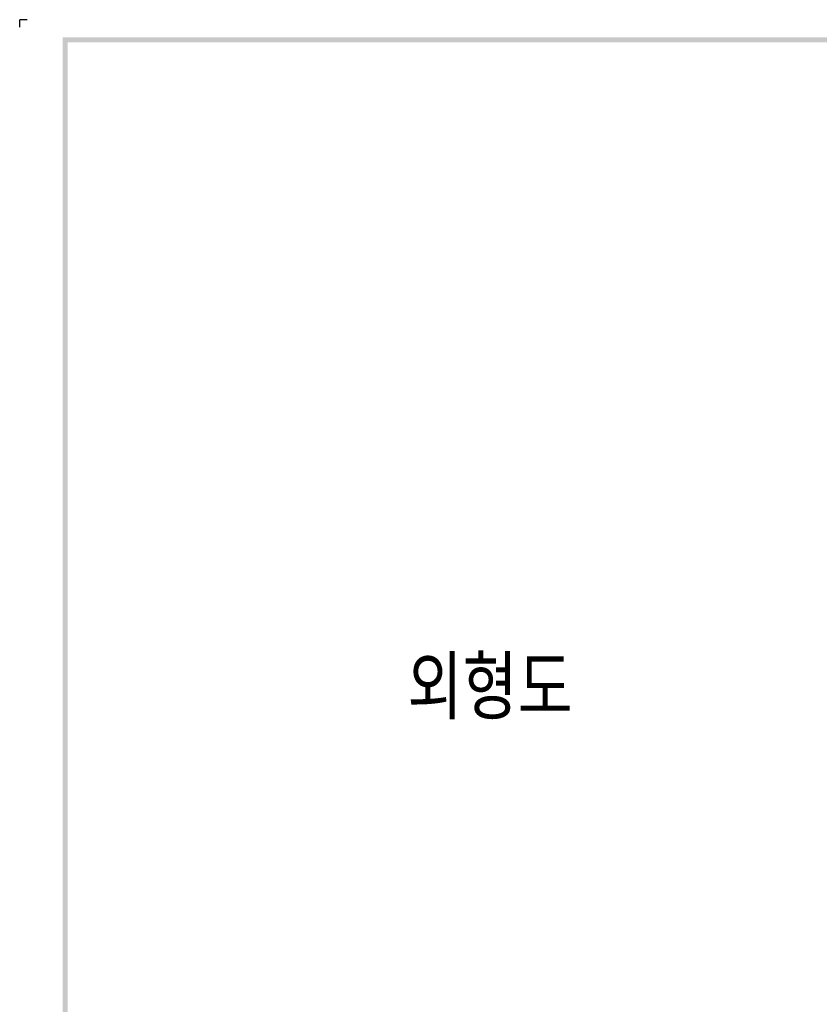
# Model space of a CAD drawing. Extents: x 2148 to 5237, y -907 to 1442.
# Tile 2 of 29: x 4243 to 4433, y 1207 to 1442. Entities that reach past the tile are written whole.
import ezdxf

# ---------------------------------------------------------------- set-up
doc = ezdxf.new("R2010")
doc.units = 0
doc.header["$LTSCALE"] = 3
doc.header["$MEASUREMENT"] = 0
doc.layers.add('di', color=3, linetype='CONTINUOUS')
doc.layers.add('dwg', color=7, linetype='CONTINUOUS')
doc.styles.get("Standard").update_dxf_attribs({"font": 'romans.shx', "height": 3, "bigfont": 'ghs.shx'})

msp = doc.modelspace()

# ---------------------------------------------------------------- linework, layer by layer
at = {"layer": 'di'}
for p in [(4244.718, 1441.693), (4242.918, 1439.893)]:
    msp.add_line(p, (4242.918, 1441.693), dxfattribs=at)
at = {"layer": 'dwg'}
for points in [[(4253.118, 1437.493), (4254.318, 1436.293), (5232.318, 1437.493), (5231.118, 1436.293)], [(4253.118, 748.693), (4254.318, 749.293), (4253.118, 1437.493), (4254.318, 1436.293)]]:
    msp.add_trace(points, dxfattribs=at)

# ---------------------------------------------------------------- texts
at = {"layer": 'di', "insert": (4335.119, 1290.187), "char_height": 15, "width": 74.93994, "attachment_point": 1}
msp.add_mtext('{\\Fromans,hgs|c129;외형도}', dxfattribs=at)

doc.saveas('drawing.dxf')
